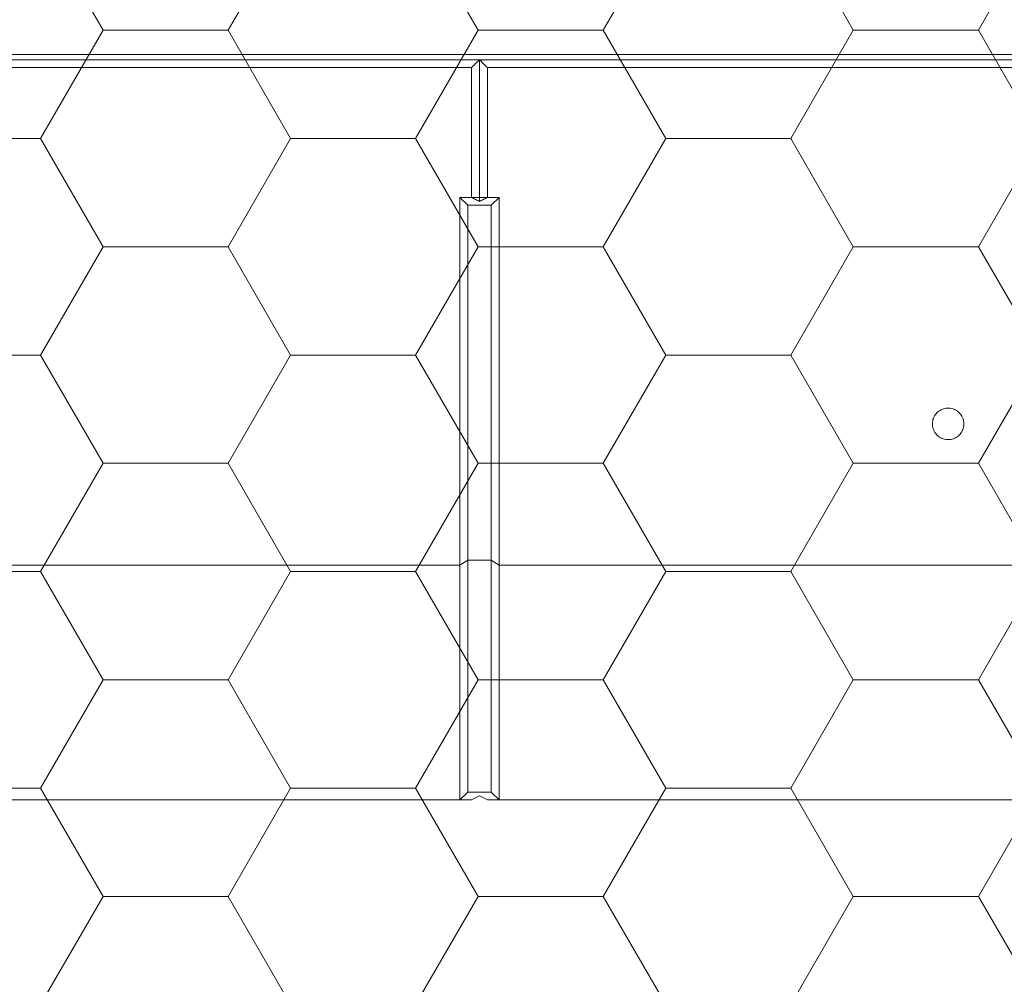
# Model space of a CAD drawing. Header units: millimetres. Extents: x 7483 to 13091, y 8111 to 13871.
# Tile 223 of 256: x 10474 to 10499, y 9245 to 9270. Entities that reach past the tile are written whole.
import ezdxf

# ---------------------------------------------------------------- set-up
doc = ezdxf.new("R2010")
doc.units = ezdxf.units.MM
doc.layers.add('_A_WYCIERACZKA', color=7, linetype='Continuous', lineweight=5, true_color=0xa5a5a5)
doc.layers.add('wymiary', color=7, linetype='Continuous', lineweight=5, true_color=0xb2b2b2)
doc.layers.add('_A_ŚLUSARKA WYPEŁNIENIE', color=7, linetype='Continuous', true_color=0x4c4a44)

# ---------------------------------------------------------------- blocks, each defined once
blk = doc.blocks.new('fgdgdgdfg')
at = {"layer": '_A_ŚLUSARKA WYPEŁNIENIE', "lineweight": 9}
h = blk.add_hatch(dxfattribs=at)
h.set_pattern_fill('HONEY', color=0, angle=180)
h.set_pattern_definition([(180, (56132.2607, -3400.6895), (-4.7625, 2.74963064), [3.175, -6.35]), (60, (56132.2607, -3400.6895), (4.76249999, 2.74963066), [3.175, -6.35]), (120, (56132.2607, -3400.6895), (-1e-08, 5.49926131), [-6.35, 3.175])])
h.paths.add_polyline_path([(5818.229, 11642.933), (5818.229, 11484.933), (6001.229, 11484.933), (6001.229, 11642.933)])
blk = doc.blocks.new('A$C68926FC6')
at = {"color": 7, "linetype": 'Continuous'}
for p, q in [((218.99, 0), (443.99, 0)), ((443.99, -59.61), (443.99, 0)), ((443.99, 0), (445.99, -2)), ((446.99, 0), (443.99, 0)), ((448.99, -1), (446.99, 0)), ((450.99, 0), (448.99, -1)), ((453.99, 0), (450.99, 0)), ((453.99, 0), (451.99, -2)), ((453.99, 0), (453.99, -59.61)), ((453.99, 0), (678.99, 0)), ((445.99, -60.93), (445.99, -2)), ((445.99, -2), (451.99, -2)), ((451.99, -60.93), (451.99, -2)), ((218.99, -59.61), (443.99, -59.61)), ((443.99, -153), (443.99, -59.61)), ((443.99, -59.61), (445.99, -60.93)), ((453.99, -59.61), (451.99, -60.93)), ((453.99, -59.61), (453.99, -153)), ((453.99, -59.61), (678.99, -59.61)), ((445.99, -151.05), (445.99, -60.93)), ((445.99, -60.93), (451.99, -60.93)), ((451.99, -151.05), (451.99, -60.93)), ((445.99, -151.05), (443.99, -153)), ((445.99, -151.05), (451.99, -151.05)), ((453.99, -153), (451.99, -151.05)), ((443.99, -153), (446.99, -153)), ((448.99, -153.02), (446.99, -153)), ((450.99, -153), (448.99, -153.02)), ((450.99, -153), (453.99, -153)), ((215.99, -186.01), (446.99, -186.01)), ((450.99, -186.01), (681.99, -186.01)), ((775.99, -189.28), (-756.01, -189.28)), ((213.99, -187.97), (448.99, -187.97)), ((448.99, -187.97), (683.99, -187.97))]:
    blk.add_line(p, q, dxfattribs=at)
for points, knots in [([(325.99, -95.5), (326.04, -95.95), (326.13, -96.85), (326.82, -98.05), (327.84, -98.96), (329.11, -99.48), (330.48, -99.55), (331.79, -99.16), (332.89, -98.36), (333.68, -97.25), (334.05, -95.93), (333.96, -94.56), (333.42, -93.3), (332.5, -92.28), (331.29, -91.63), (329.94, -91.42), (328.59, -91.67), (327.41, -92.35), (326.52, -93.38), (326.06, -94.49), (326.01, -95.22), (325.99, -95.5)], [0, 0, 0, 0, 0.053966, 0.107935, 0.161788, 0.215427, 0.268881, 0.322249, 0.375659, 0.429224, 0.483002, 0.536965, 0.591003, 0.644963, 0.698711, 0.752211, 0.805548, 0.858887, 0.912393, 0.966144, 1, 1, 1, 1]), ([(446.99, -153), (447.16, -152.92), (447.49, -152.76), (448.16, -152.43), (448.66, -152.19), (448.99, -152.02)], [0, 0, 0, 0, 0.25, 0.5, 1, 1, 1, 1]), ([(448.99, -152.02), (449.33, -152.19), (449.83, -152.43), (450.49, -152.76), (450.83, -152.92), (450.99, -153)], [0, 0, 0, 0, 0.49999, 0.75, 1, 1, 1, 1]), ([(448.99, -153.02), (448.99, -152.83), (448.99, -152.5), (448.99, -152.17), (448.99, -152.02)], [0, 0, 0, 0, 0.559992, 1, 1, 1, 1]), ([(446.99, -186.01), (446.99, -180.51), (446.99, -169.5), (446.99, -158.5), (446.99, -153)], [0, 0, 0, 0, 0.5, 1, 1, 1, 1]), ([(448.99, -187.97), (448.99, -181.45), (448.99, -169.8), (448.99, -158.15), (448.99, -153.02)], [0, 0, 0, 0, 0.559971, 1, 1, 1, 1]), ([(450.99, -186.01), (450.99, -180.51), (450.99, -169.5), (450.99, -158.5), (450.99, -153)], [0, 0, 0, 0, 0.5, 1, 1, 1, 1]), ([(446.99, -186.01), (447.24, -186.25), (447.7, -186.7), (448.37, -187.36), (448.78, -187.77), (448.99, -187.97)], [0, 0, 0, 0, 0.373242, 0.68662, 1, 1, 1, 1]), ([(448.99, -187.97), (449.24, -187.73), (449.7, -187.28), (450.37, -186.62), (450.78, -186.21), (450.99, -186.01)], [0, 0, 0, 0, 0.373236, 0.686622, 1, 1, 1, 1])]:
    blk.add_open_spline(points, degree=3, knots=knots, dxfattribs=at)
blk = doc.blocks.new('c.o. ściany_2024-09-18')
at = {"xscale": 0.1, "yscale": 0.1, "zscale": 0.1, "rotation": 180}
blk.add_blockref('A$C68926FC6', (1795.934, -2201.348), dxfattribs=at)

msp = doc.modelspace()

# ---------------------------------------------------------------- block references
at = {"layer": '_A_WYCIERACZKA'}
msp.add_blockref('fgdgdgdfg', (4617.37, -2349.0217), dxfattribs=at)
at = {"layer": 'wymiary'}
msp.add_blockref('c.o. ściany_2024-09-18', (8734.2884, 11451.4122), dxfattribs=at)

doc.saveas('drawing.dxf')
